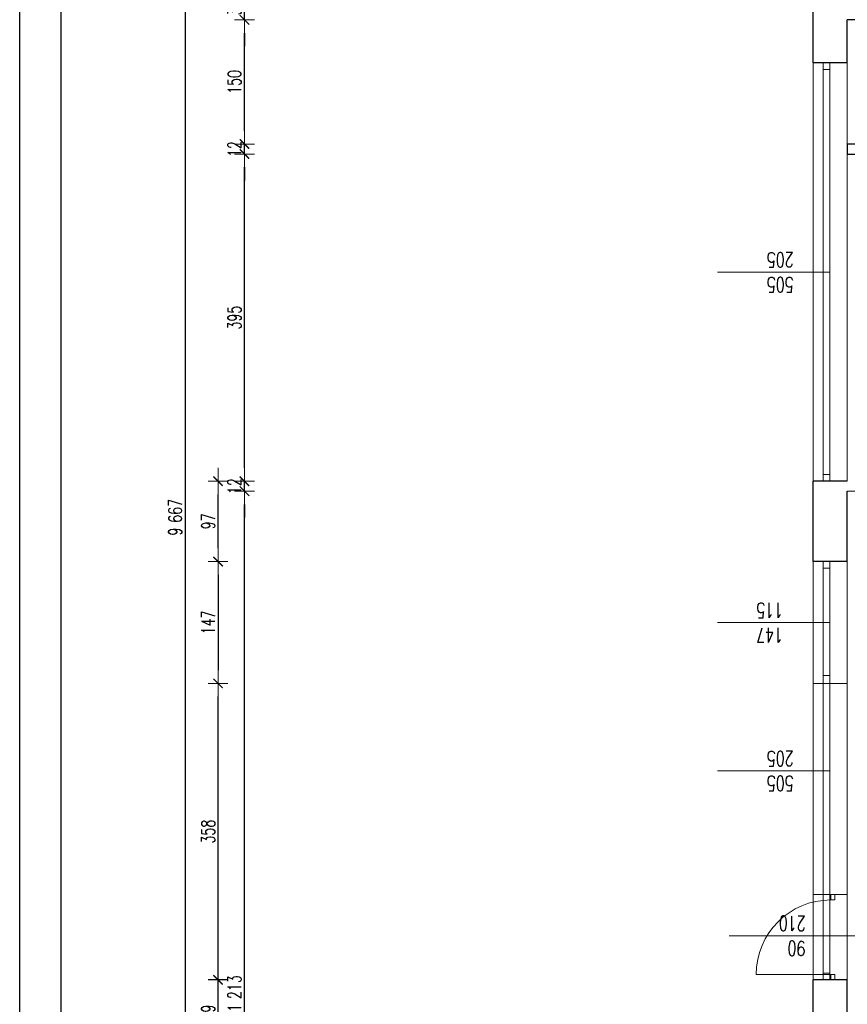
# Model space of a CAD drawing. Header units: millimetres. Extents: x -2948 to 78628, y 64669 to 215420.
# Tile 96 of 256: x 55144 to 56143, y 92468 to 93656. Entities that reach past the tile are written whole.
import ezdxf

# ---------------------------------------------------------------- set-up
doc = ezdxf.new("R2010")
doc.units = ezdxf.units.MM
for name, color, linetype, lineweight in [('1_OPIS_OKNA', 60, 'Continuous', 13), ('NOWE SCIANY', 3, 'Continuous', 13), ('OPIS', 2, 'Continuous', 13), ('POMOC', 1, 'Continuous', 13), ('SCIANY', 7, 'Continuous', 30), ('STOLARKA', 3, 'Continuous', 13), ('WYMIAR', 5, 'Continuous', 13), ('ŚCIANY', 7, 'Continuous', 30)]:
    doc.layers.add(name, color=color, linetype=linetype, lineweight=lineweight)
doc.layers.add('FORMATKA', color=7, linetype='Continuous')
doc.styles.add('style2', font='romans.shx', dxfattribs={"width": 0.7})
doc.dimstyles.new('100', dxfattribs={"dimscale": 80, "dimtxt": 0.2, "dimasz": 0.2, "dimexe": 1.25, "dimexo": 0.625, "dimgap": 0.05, "dimtad": 1, "dimdec": 0, "dimdsep": 46, "dimlunit": 6, "dimtxsty": 'style2', "dimblk1": 'TICK', "dimblk2": 'TICK', "dimsah": 1, "dimcen": 0.2, "dimse1": 1, "dimse2": 1, "dimclrd": 256, "dimclrt": 2, "dimadec": 0, "dimazin": 0, "dimtfac": 1, "dimtdec": 0, "dimtix": 1, "dimtmove": 1, "dimatfit": 0, "dimldrblk": 'DOTSMALL', "dimfxl": 1, "dimtolj": 1, "dimtzin": 0, "dimarcsym": 0})

# ---------------------------------------------------------------- blocks, each defined once
blk = doc.blocks.new('TICK')
at = {"color": 5}
for p, q in [((0, -0.75), (0, 0.75)), ((-1, 0), (1, 0))]:
    blk.add_line(p, q, dxfattribs=at)
at = {"const_width": 0.1}
blk.add_lwpolyline([(-0.354, -0.354), (0.354, 0.354)], dxfattribs=at)
blk = doc.blocks.new('*D1202')
at = {"layer": 'Defpoints', "color": 0, "ltscale": 2, "transparency": 16777216}
for p in [(55344.4, 97889.2), (56086.3, 97889.2), (56086.4, 88222.2)]:
    blk.add_point(p, dxfattribs=at)
at = {"layer": 'WYMIAR', "lineweight": -2, "ltscale": 2, "transparency": 16777216}
blk.add_line((55344.4, 88238.2), (55344.4, 97873.2), dxfattribs=at)
at = {"layer": 'WYMIAR', "lineweight": -2, "ltscale": 2, "transparency": 16777216, "xscale": 16, "yscale": 16, "zscale": 16}
for p, rotation in [((55344.4, 97889.2), 90.00020786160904), ((55344.4, 88222.2), 270.0002078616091)]:
    blk.add_blockref('TICK', p, dxfattribs=dict(at, rotation=rotation))
at = {"layer": 'WYMIAR', "color": 2, "ltscale": 2, "transparency": 16777216, "insert": (55331.9, 93055.7), "char_height": 16, "attachment_point": 5, "rotation": 90.0002, "style": 'style2'}
blk.add_mtext('\\A1;9\xa0667', dxfattribs=at)
blk = doc.blocks.new('_DotSmall')
at = {"layer": 'OPIS', "color": 0, "const_width": 0.5}
blk.add_lwpolyline([(-0.0625, 0, 1), (0.0625, 0, 1)], format="xyb", close=True, dxfattribs=at)
blk = doc.blocks.new('*D1219')
at = {"layer": 'Defpoints', "color": 0, "ltscale": 2, "transparency": 16777216}
for p in [(55415.5, 93087.2), (56143.3, 93087.2), (56153.7, 91874.2)]:
    blk.add_point(p, dxfattribs=at)
at = {"layer": 'WYMIAR', "lineweight": -2, "ltscale": 2, "transparency": 16777216}
blk.add_line((55415.5, 91890.2), (55415.5, 93071.2), dxfattribs=at)
at = {"layer": 'WYMIAR', "lineweight": -2, "ltscale": 2, "transparency": 16777216, "xscale": 16, "yscale": 16, "zscale": 16}
for p, rotation in [((55415.5, 93087.2), 90), ((55415.5, 91874.2), 270)]:
    blk.add_blockref('TICK', p, dxfattribs=dict(at, rotation=rotation))
at = {"layer": 'WYMIAR', "color": 2, "ltscale": 2, "transparency": 16777216, "insert": (55403.5, 92480.7), "char_height": 16, "attachment_point": 5, "rotation": 90, "style": 'style2'}
blk.add_mtext('\\A1;1\xa0213', dxfattribs=at)
blk = doc.blocks.new('*D1220')
at = {"layer": 'Defpoints', "color": 0, "ltscale": 2, "transparency": 16777216}
for p in [(55415.5, 93686.2), (56153.7, 93686.2), (56153.7, 93656.2)]:
    blk.add_point(p, dxfattribs=at)
at = {"layer": 'WYMIAR', "lineweight": -2, "ltscale": 2, "transparency": 16777216}
for p, q in [((55415.5, 93702.2), (55415.5, 93718.2)), ((55415.5, 93656.2), (55415.5, 93686.2)), ((55415.5, 93640.2), (55415.5, 93624.2))]:
    blk.add_line(p, q, dxfattribs=at)
at = {"layer": 'WYMIAR', "lineweight": -2, "ltscale": 2, "transparency": 16777216, "xscale": 16, "yscale": 16, "zscale": 16}
for p, rotation in [((55415.5, 93686.2), 270), ((55415.5, 93656.2), 90)]:
    blk.add_blockref('TICK', p, dxfattribs=dict(at, rotation=rotation))
at = {"layer": 'WYMIAR', "color": 2, "ltscale": 2, "transparency": 16777216, "insert": (55403.5, 93671.2), "char_height": 16, "attachment_point": 5, "rotation": 90, "style": 'style2'}
blk.add_mtext('\\A1;30', dxfattribs=at)
blk = doc.blocks.new('*D1239')
at = {"layer": 'Defpoints', "color": 0, "ltscale": 2, "transparency": 16777216}
for p in [(55415.5, 93099.2), (56128.3, 93099.2), (56128.3, 93087.2)]:
    blk.add_point(p, dxfattribs=at)
at = {"layer": 'WYMIAR', "lineweight": -2, "ltscale": 2, "transparency": 16777216}
for p, q in [((55415.5, 93115.2), (55415.5, 93131.2)), ((55415.5, 93087.2), (55415.5, 93099.2)), ((55415.5, 93071.2), (55415.5, 93055.2))]:
    blk.add_line(p, q, dxfattribs=at)
at = {"layer": 'WYMIAR', "lineweight": -2, "ltscale": 2, "transparency": 16777216, "xscale": 16, "yscale": 16, "zscale": 16}
for p, rotation in [((55415.5, 93099.2), 270), ((55415.5, 93087.2), 90)]:
    blk.add_blockref('TICK', p, dxfattribs=dict(at, rotation=rotation))
at = {"layer": 'WYMIAR', "color": 2, "ltscale": 2, "transparency": 16777216, "insert": (55403.5, 93093.2), "char_height": 16, "attachment_point": 5, "rotation": 90, "style": 'style2'}
blk.add_mtext('\\A1;12', dxfattribs=at)
blk = doc.blocks.new('*D1240')
at = {"layer": 'Defpoints', "color": 0, "ltscale": 2, "transparency": 16777216}
for p in [(55415.5, 93494.2), (56143.3, 93494.2), (56128.3, 93099.2)]:
    blk.add_point(p, dxfattribs=at)
at = {"layer": 'WYMIAR', "lineweight": -2, "ltscale": 2, "transparency": 16777216}
blk.add_line((55415.5, 93115.2), (55415.5, 93478.2), dxfattribs=at)
at = {"layer": 'WYMIAR', "lineweight": -2, "ltscale": 2, "transparency": 16777216, "xscale": 16, "yscale": 16, "zscale": 16}
for p, rotation in [((55415.5, 93494.2), 90), ((55415.5, 93099.2), 270)]:
    blk.add_blockref('TICK', p, dxfattribs=dict(at, rotation=rotation))
at = {"layer": 'WYMIAR', "color": 2, "ltscale": 2, "transparency": 16777216, "insert": (55403.5, 93296.7), "char_height": 16, "attachment_point": 5, "rotation": 90, "style": 'style2'}
blk.add_mtext('\\A1;395', dxfattribs=at)
blk = doc.blocks.new('*D1241')
at = {"layer": 'Defpoints', "color": 0, "ltscale": 2, "transparency": 16777216}
for p in [(55415.5, 93506.2), (56128.3, 93506.2), (56128.3, 93494.2)]:
    blk.add_point(p, dxfattribs=at)
at = {"layer": 'WYMIAR', "lineweight": -2, "ltscale": 2, "transparency": 16777216}
for p, q in [((55415.5, 93522.2), (55415.5, 93538.2)), ((55415.5, 93494.2), (55415.5, 93506.2)), ((55415.5, 93478.2), (55415.5, 93462.2))]:
    blk.add_line(p, q, dxfattribs=at)
at = {"layer": 'WYMIAR', "lineweight": -2, "ltscale": 2, "transparency": 16777216, "xscale": 16, "yscale": 16, "zscale": 16}
for p, rotation in [((55415.5, 93506.2), 270), ((55415.5, 93494.2), 90)]:
    blk.add_blockref('TICK', p, dxfattribs=dict(at, rotation=rotation))
at = {"layer": 'WYMIAR', "color": 2, "ltscale": 2, "transparency": 16777216, "insert": (55403.5, 93500.2), "char_height": 16, "attachment_point": 5, "rotation": 90, "style": 'style2'}
blk.add_mtext('\\A1;12', dxfattribs=at)
blk = doc.blocks.new('*D1242')
at = {"layer": 'Defpoints', "color": 0, "ltscale": 2, "transparency": 16777216}
for p in [(55415.5, 93656.2), (56143.3, 93656.2), (56128.3, 93506.2)]:
    blk.add_point(p, dxfattribs=at)
at = {"layer": 'WYMIAR', "lineweight": -2, "ltscale": 2, "transparency": 16777216}
blk.add_line((55415.5, 93522.2), (55415.5, 93640.2), dxfattribs=at)
at = {"layer": 'WYMIAR', "lineweight": -2, "ltscale": 2, "transparency": 16777216, "xscale": 16, "yscale": 16, "zscale": 16}
for p, rotation in [((55415.5, 93656.2), 90), ((55415.5, 93506.2), 270)]:
    blk.add_blockref('TICK', p, dxfattribs=dict(at, rotation=rotation))
at = {"layer": 'WYMIAR', "color": 2, "ltscale": 2, "transparency": 16777216, "insert": (55403.5, 93581.2), "char_height": 16, "attachment_point": 5, "rotation": 90, "style": 'style2'}
blk.add_mtext('\\A1;150', dxfattribs=at)
blk = doc.blocks.new('*D1385')
at = {"layer": 'Defpoints', "color": 0, "ltscale": 2, "transparency": 16777216}
for p in [(55383.6, 92497.2), (56102.3, 92497.2), (56102.3, 92418.2)]:
    blk.add_point(p, dxfattribs=at)
at = {"layer": 'ŚCIANY', "lineweight": -2, "ltscale": 2, "transparency": 16777216}
blk.add_line((55383.6, 92434.2), (55383.6, 92481.2), dxfattribs=at)
at = {"layer": 'ŚCIANY', "lineweight": -2, "ltscale": 2, "transparency": 16777216, "xscale": 16, "yscale": 16, "zscale": 16}
for p, rotation in [((55383.6, 92497.2), 90), ((55383.6, 92418.2), 270)]:
    blk.add_blockref('TICK', p, dxfattribs=dict(at, rotation=rotation))
at = {"layer": 'ŚCIANY', "color": 2, "ltscale": 2, "transparency": 16777216, "insert": (55371.6, 92457.7), "char_height": 16, "attachment_point": 5, "rotation": 90, "style": 'style2'}
blk.add_mtext('\\A1;79', dxfattribs=at)
blk = doc.blocks.new('*D1386')
at = {"layer": 'Defpoints', "color": 0, "ltscale": 2, "transparency": 16777216}
for p in [(55383.6, 92855.2), (56102.3, 92855.2), (56102.3, 92497.2)]:
    blk.add_point(p, dxfattribs=at)
at = {"layer": 'WYMIAR', "lineweight": -2, "ltscale": 2, "transparency": 16777216}
blk.add_line((55383.6, 92513.2), (55383.6, 92839.2), dxfattribs=at)
at = {"layer": 'WYMIAR', "lineweight": -2, "ltscale": 2, "transparency": 16777216, "xscale": 16, "yscale": 16, "zscale": 16}
for p, rotation in [((55383.6, 92855.2), 90), ((55383.6, 92497.2), 270)]:
    blk.add_blockref('TICK', p, dxfattribs=dict(at, rotation=rotation))
at = {"layer": 'WYMIAR', "color": 2, "ltscale": 2, "transparency": 16777216, "insert": (55371.6, 92676.2), "char_height": 16, "attachment_point": 5, "rotation": 90, "style": 'style2'}
blk.add_mtext('\\A1;358', dxfattribs=at)
blk = doc.blocks.new('*D1387')
at = {"layer": 'Defpoints', "color": 0, "ltscale": 2, "transparency": 16777216}
for p in [(56102.3, 93002.2), (55383.6, 92855.2), (56102.3, 92855.2)]:
    blk.add_point(p, dxfattribs=at)
at = {"layer": 'WYMIAR', "lineweight": -2, "ltscale": 2, "transparency": 16777216}
blk.add_line((55383.6, 92986.2), (55383.6, 92871.2), dxfattribs=at)
at = {"layer": 'WYMIAR', "lineweight": -2, "ltscale": 2, "transparency": 16777216, "xscale": 16, "yscale": 16, "zscale": 16}
for p, rotation in [((55383.6, 93002.2), 90), ((55383.6, 92855.2), 270)]:
    blk.add_blockref('TICK', p, dxfattribs=dict(at, rotation=rotation))
at = {"layer": 'WYMIAR', "color": 2, "ltscale": 2, "transparency": 16777216, "insert": (55371.6, 92928.7), "char_height": 16, "attachment_point": 5, "rotation": 90, "style": 'style2'}
blk.add_mtext('\\A1;147', dxfattribs=at)
blk = doc.blocks.new('*D1388')
at = {"layer": 'Defpoints', "color": 0, "ltscale": 2, "transparency": 16777216}
for p in [(55383.6, 93099.2), (56102.3, 93099.2), (56102.3, 93002.2)]:
    blk.add_point(p, dxfattribs=at)
at = {"layer": 'WYMIAR', "lineweight": -2, "ltscale": 2, "transparency": 16777216}
blk.add_line((55383.6, 93018.2), (55383.6, 93083.2), dxfattribs=at)
at = {"layer": 'WYMIAR', "lineweight": -2, "ltscale": 2, "transparency": 16777216, "xscale": 16, "yscale": 16, "zscale": 16}
for p, rotation in [((55383.6, 93099.2), 90), ((55383.6, 93002.2), 270)]:
    blk.add_blockref('TICK', p, dxfattribs=dict(at, rotation=rotation))
at = {"layer": 'WYMIAR', "color": 2, "ltscale": 2, "transparency": 16777216, "insert": (55371.6, 93050.7), "char_height": 16, "attachment_point": 5, "rotation": 90, "style": 'style2'}
blk.add_mtext('\\A1;97', dxfattribs=at)

msp = doc.modelspace()

# ---------------------------------------------------------------- linework, layer by layer
at = {"layer": '1_OPIS_OKNA'}
for p, q in [((56122.3, 93351.7), (55986.8, 93351.7)), ((56122.3, 92928.7), (55986.8, 92928.7)), ((56122.3, 92749.7), (55986.8, 92749.7))]:
    msp.add_line(p, q, dxfattribs=at)
at = {"layer": 'FORMATKA', "ltscale": 2}
for points in [[(58114.1, 99330.8), (58114.1, 87830.8), (55144.1, 87830.8), (55144.1, 99330.8)], [(55194.1, 87880.8), (55194.1, 99275.9), (58064.1, 99275.9), (58064.1, 87880.8)]]:
    msp.add_lwpolyline(points, close=True, dxfattribs=at)
at = {"layer": 'NOWE SCIANY'}
for p, q in [((56123.3, 92593.7), (56123.3, 92600.2)), ((56123.3, 92593.7), (56128.3, 92593.7)), ((56000.8, 92550.4), (56157.3, 92550.4)), ((56123.3, 92503.7), (56128.3, 92503.7)), ((56123.3, 92497.2), (56123.3, 92503.7))]:
    msp.add_line(p, q, dxfattribs=at)
at = {"layer": 'NOWE SCIANY', "ltscale": 2}
msp.add_line((56123.3, 92503.7), (56033.3, 92503.7), dxfattribs=at)
for points in [[(56122.3, 92855.2), (56102.3, 92855.2), (56143.3, 92855.2), (56143.3, 92855.2)], [(56128.3, 92593.7), (56128.3, 92600.2)], [(56128.3, 92503.7), (56128.3, 92496.7)]]:
    msp.add_lwpolyline(points, dxfattribs=at)
at = {"layer": 'NOWE SCIANY'}
for points in [[(56143.3, 92600.2), (56102.3, 92600.2)], [(56123.3, 92497.2), (56102.3, 92497.2), (56143.3, 92497.2)]]:
    msp.add_lwpolyline(points, dxfattribs=at)
at = {"layer": 'NOWE SCIANY', "ltscale": 2}
msp.add_arc((56123.3, 92503.7), 90, 90, 180, dxfattribs=at)
at = {"layer": 'POMOC'}
for p, q in [((56102.3, 93099.2), (56102.3, 93604.2)), ((56143.3, 93604.2), (56143.3, 93099.2)), ((56102.3, 92497.2), (56102.3, 93002.2)), ((56102.3, 92859.8), (56102.3, 93002.2)), ((56114.3, 92855.2), (56114.3, 93002.2)), ((56114.3, 92855.2), (56114.3, 93002.2)), ((56143.3, 93002.2), (56143.3, 92497.2)), ((56143.3, 93002.2), (56143.3, 92859.8))]:
    msp.add_line(p, q, dxfattribs=at)
at = {"layer": 'SCIANY', "ltscale": 2}
for points in [[(56424.3, 93209.6), (56436.3, 93209.6), (56436.3, 93511.6), (56424.4, 93511.6), (56424.4, 93506.2), (56260.3, 93506.2), (56260.3, 93511.2), (56248.3, 93511.2), (56248.3, 93506.2), (56143.3, 93506.2), (56143.3, 93494.2), (56424.3, 93494.2), (56424.3, 93209.6)], [(56143.3, 93087.2), (56424.4, 93087.6), (56424.8, 92995.4)]]:
    msp.add_lwpolyline(points, dxfattribs=at)
at = {"layer": 'STOLARKA'}
for p, q in [((56114.3, 93099.2), (56114.3, 93604.2)), ((56122.3, 93099.2), (56122.3, 93604.2)), ((56114.3, 93596.2), (56122.3, 93596.2)), ((56114.3, 93107.2), (56122.3, 93107.2)), ((56114.3, 92497.2), (56114.3, 93002.2)), ((56114.3, 92855.2), (56114.3, 93002.2)), ((56122.3, 92497.2), (56122.3, 93002.2)), ((56122.3, 92855.2), (56122.3, 93002.2)), ((56114.3, 92994.2), (56122.3, 92994.2)), ((56114.3, 92864.7), (56122.3, 92864.7)), ((56114.3, 92505.2), (56122.3, 92505.2))]:
    msp.add_line(p, q, dxfattribs=at)
at = {"layer": 'ŚCIANY', "ltscale": 2}
for p, q in [((56102.3, 93604.2), (56102.3, 93712.2)), ((56143.3, 93604.2), (56143.3, 93656.2)), ((56248.3, 93656.2), (56143.3, 93656.2)), ((56137.3, 93604.2), (56102.3, 93604.2)), ((56143.3, 93604.2), (56102.3, 93604.2)), ((56102.3, 93002.2), (56102.3, 93099.2)), ((56137.3, 93099.2), (56102.3, 93099.2)), ((56143.3, 93099.2), (56102.3, 93099.2)), ((56143.3, 93002.2), (56143.3, 93087.2)), ((56137.3, 93002.2), (56102.3, 93002.2)), ((56143.3, 93002.2), (56102.3, 93002.2)), ((56102.3, 92418.2), (56102.3, 92497.2)), ((56137.3, 92497.2), (56102.3, 92497.2)), ((56143.3, 92497.2), (56102.3, 92497.2)), ((56143.3, 92418.2), (56143.3, 92497.2)), ((56143.3, 92493.2), (56143.3, 92497.2))]:
    msp.add_line(p, q, dxfattribs=at)

# ---------------------------------------------------------------- texts
at = {"layer": '1_OPIS_OKNA', "ltscale": 0.2, "char_height": 18, "width": 280.137, "attachment_point": 1, "rotation": 179.9915, "style": 'style2'}
for s, insert in [('505\\P205', (56078.6, 93327.4)), ('147\\P115', (56065.9, 92904.4)), ('505\\P205', (56078.6, 92725.4))]:
    msp.add_mtext(s, dxfattribs=dict(at, insert=insert))
at = {"layer": 'NOWE SCIANY', "linetype": 'Continuous', "ltscale": 0.2, "insert": (56093.2, 92574.1), "char_height": 18, "width": 280.137, "attachment_point": 7, "rotation": 179.3579, "style": 'style2'}
msp.add_mtext('90\\P210', dxfattribs=at)

# ---------------------------------------------------------------- dimensions: what is measured, and where the dimension line sits
at = {"layer": 'WYMIAR', "ltscale": 2}
dim = msp.add_linear_dim(base=(55344.4, 97889.2), p1=(56086.4, 88222.2), p2=(56086.3, 97889.2), angle=90.0002, dimstyle='100', dxfattribs=at)
dim.commit()
dim.dimension.update_dxf_attribs({"geometry": '*D1202', "text_midpoint": (55343.9, 93055.7), "dimtype": 161})
for base, p1, p2, picture, middle in [((55415.5, 93686.2), (56153.7, 93656.2), (56153.7, 93686.2), '*D1220', (55403.5, 93671.2)), ((55415.5, 93656.2), (56128.3, 93506.2), (56143.3, 93656.2), '*D1242', (55403.5, 93581.2)), ((55415.5, 93506.2), (56128.3, 93494.2), (56128.3, 93506.2), '*D1241', (55403.5, 93500.2)), ((55415.5, 93494.2), (56128.3, 93099.2), (56143.3, 93494.2), '*D1240', (55403.5, 93296.7)), ((55415.5, 93099.2), (56128.3, 93087.2), (56128.3, 93099.2), '*D1239', (55403.5, 93093.2)), ((55383.6, 93099.2), (56102.3, 93002.2), (56102.3, 93099.2), '*D1388', (55371.6, 93050.7)), ((55415.5, 93087.2), (56153.7, 91874.2), (56143.3, 93087.2), '*D1219', (55403.5, 92480.7)), ((55383.6, 92855.2), (56102.3, 93002.2), (56102.3, 92855.2), '*D1387', (55371.6, 92928.7)), ((55383.6, 92855.2), (56102.3, 92497.2), (56102.3, 92855.2), '*D1386', (55371.6, 92676.2))]:
    dim = msp.add_linear_dim(base=base, p1=p1, p2=p2, angle=90, dimstyle='100', dxfattribs=at)
    dim.commit()
    dim.dimension.update_dxf_attribs({"geometry": picture, "text_midpoint": middle})
at = {"layer": 'ŚCIANY', "ltscale": 2}
dim = msp.add_linear_dim(base=(55383.6, 92497.2), p1=(56102.3, 92418.2), p2=(56102.3, 92497.2), angle=90, dimstyle='100', dxfattribs=at)
dim.commit()
dim.dimension.update_dxf_attribs({"geometry": '*D1385', "text_midpoint": (55371.6, 92457.7)})

doc.saveas('drawing.dxf')
